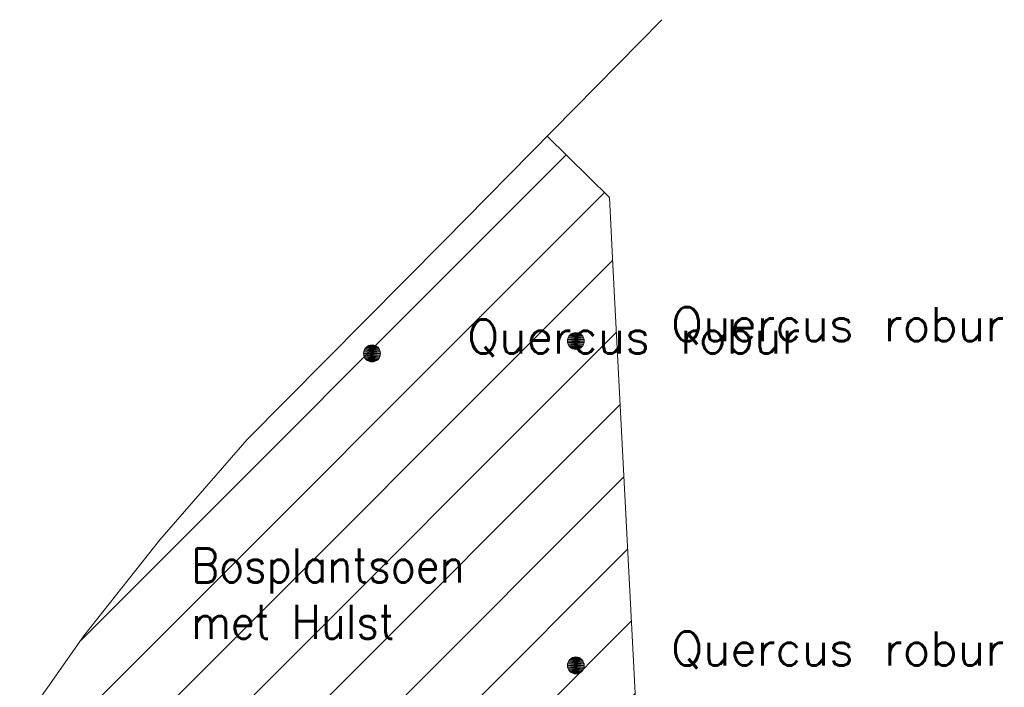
# Model space of a CAD drawing. Header units: metres. Extents: x 102852 to 106916, y 385458 to 392749.
# Tile 65 of 68: x 104608 to 104638, y 386380 to 386400. Entities that reach past the tile are written whole.
import ezdxf
from ezdxf.enums import TextEntityAlignment as Align

# ---------------------------------------------------------------- set-up
doc = ezdxf.new("R2010")
doc.units = ezdxf.units.M
for name, color, linetype, lineweight in [('0-BEPLANTING', 14, 'Continuous', 30), ('_alg-maatvoering', 7, 'Continuous', 0), ('B-WE-GR-STRUIK-G', 90, 'Continuous', 13), ('B-WE-IE-TERREINAFSCHEIDING_KUNSTMATIG_HEKWERK-G', 6, 'Continuous', 0), ('B-WE-VH-KANTVERHARDING-G', 60, 'Continuous', 13), ('Bomen', 84, 'Continuous', 0), ('Boomsoort', 10, 'Continuous', 0)]:
    doc.layers.add(name, color=color, linetype=linetype, lineweight=lineweight)
doc.styles.add('arial', font='arial.ttf')
doc.styles.add('Style-txt', font='txt.shx')

# ---------------------------------------------------------------- blocks, each defined once
blk = doc.blocks.new('MPOLYGON_551')
at = {"layer": 'Bomen', "flags": 128}
for points in [[(104618.766, 386390.235), (104618.728, 386390.204), (104619.082, 386390.204)], [(104618.809, 386390.258), (104618.766, 386390.235), (104619.044, 386390.235)], [(104618.766, 386390.235), (104619.044, 386390.235), (104619.082, 386390.204)], [(104618.856, 386390.272), (104618.809, 386390.258), (104619, 386390.258)], [(104618.809, 386390.258), (104619, 386390.258), (104619.044, 386390.235)], [(104618.905, 386390.277), (104618.856, 386390.272), (104618.954, 386390.272)], [(104618.856, 386390.272), (104618.954, 386390.272), (104619, 386390.258)], [(104618.66, 386390.076), (104618.655, 386390.027), (104619.155, 386390.027)], [(104618.655, 386390.027), (104618.66, 386389.978), (104619.15, 386389.978)], [(104618.655, 386390.027), (104619.155, 386390.027), (104619.15, 386389.978)], [(104618.674, 386390.123), (104618.66, 386390.076), (104619.15, 386390.076)], [(104618.66, 386390.076), (104619.15, 386390.076), (104619.155, 386390.027)], [(104618.66, 386389.978), (104618.674, 386389.931), (104619.136, 386389.931)], [(104618.66, 386389.978), (104619.15, 386389.978), (104619.136, 386389.931)], [(104618.697, 386390.166), (104618.674, 386390.123), (104619.136, 386390.123)], [(104618.674, 386390.123), (104619.136, 386390.123), (104619.15, 386390.076)], [(104618.674, 386389.931), (104618.697, 386389.888), (104619.113, 386389.888)], [(104618.674, 386389.931), (104619.136, 386389.931), (104619.113, 386389.888)], [(104618.728, 386390.204), (104618.697, 386390.166), (104619.113, 386390.166)], [(104618.697, 386390.166), (104619.113, 386390.166), (104619.136, 386390.123)], [(104618.728, 386390.204), (104619.082, 386390.204), (104619.113, 386390.166)], [(104618.697, 386389.888), (104618.728, 386389.85), (104619.082, 386389.85)], [(104618.697, 386389.888), (104619.113, 386389.888), (104619.082, 386389.85)], [(104618.728, 386389.85), (104618.766, 386389.819), (104619.044, 386389.819)], [(104618.728, 386389.85), (104619.082, 386389.85), (104619.044, 386389.819)], [(104618.766, 386389.819), (104618.809, 386389.796), (104619, 386389.796)], [(104618.766, 386389.819), (104619.044, 386389.819), (104619, 386389.796)], [(104618.809, 386389.796), (104618.856, 386389.782), (104618.954, 386389.782)], [(104618.809, 386389.796), (104619, 386389.796), (104618.954, 386389.782)], [(104618.856, 386389.782), (104618.954, 386389.782), (104618.905, 386389.777)]]:
    blk.add_lwpolyline(points, close=True, dxfattribs=at)
at = {"layer": 'Bomen', "color": 74, "true_color": 0x55aa00, "flags": 128}
for points in [[(104618.728, 386390.204), (104618.766, 386390.235)], [(104618.766, 386390.235), (104618.809, 386390.258)], [(104618.809, 386390.258), (104618.856, 386390.272)], [(104618.856, 386390.272), (104618.905, 386390.277)], [(104618.905, 386390.277), (104618.954, 386390.272)], [(104618.954, 386390.272), (104619, 386390.258)], [(104619, 386390.258), (104619.044, 386390.235)], [(104619.044, 386390.235), (104619.082, 386390.204)], [(104618.655, 386390.027), (104618.66, 386390.076)], [(104618.66, 386389.978), (104618.655, 386390.027)], [(104618.66, 386390.076), (104618.674, 386390.123)], [(104618.674, 386389.931), (104618.66, 386389.978)], [(104618.674, 386390.123), (104618.697, 386390.166)], [(104618.697, 386389.888), (104618.674, 386389.931)], [(104618.697, 386390.166), (104618.728, 386390.204)], [(104619.082, 386390.204), (104619.113, 386390.166)], [(104619.113, 386390.166), (104619.136, 386390.123)], [(104619.136, 386389.931), (104619.113, 386389.888)], [(104619.136, 386390.123), (104619.15, 386390.076)], [(104619.15, 386389.978), (104619.136, 386389.931)], [(104619.15, 386390.076), (104619.155, 386390.027)], [(104619.155, 386390.027), (104619.15, 386389.978)], [(104618.728, 386389.85), (104618.697, 386389.888)], [(104618.766, 386389.819), (104618.728, 386389.85)], [(104618.809, 386389.796), (104618.766, 386389.819)], [(104618.856, 386389.782), (104618.809, 386389.796)], [(104618.905, 386389.777), (104618.856, 386389.782)], [(104618.954, 386389.782), (104618.905, 386389.777)], [(104619, 386389.796), (104618.954, 386389.782)], [(104619.044, 386389.819), (104619, 386389.796)], [(104619.082, 386389.85), (104619.044, 386389.819)], [(104619.113, 386389.888), (104619.082, 386389.85)]]:
    blk.add_lwpolyline(points, dxfattribs=at)
at = {"layer": 'Bomen'}
for points in [[(104618.766, 386390.235), (104618.728, 386390.204), (104619.082, 386390.204)], [(104618.809, 386390.258), (104618.766, 386390.235), (104619.044, 386390.235)], [(104618.766, 386390.235), (104619.044, 386390.235), (104619.082, 386390.204)], [(104618.856, 386390.272), (104618.809, 386390.258), (104619, 386390.258)], [(104618.809, 386390.258), (104619, 386390.258), (104619.044, 386390.235)], [(104618.905, 386390.277), (104618.856, 386390.272), (104618.954, 386390.272)], [(104618.856, 386390.272), (104618.954, 386390.272), (104619, 386390.258)], [(104618.66, 386390.076), (104618.655, 386390.027), (104619.155, 386390.027)], [(104618.674, 386390.123), (104618.66, 386390.076), (104619.15, 386390.076)], [(104618.66, 386390.076), (104619.15, 386390.076), (104619.155, 386390.027)], [(104618.697, 386390.166), (104618.674, 386390.123), (104619.136, 386390.123)], [(104618.674, 386390.123), (104619.136, 386390.123), (104619.15, 386390.076)], [(104618.728, 386390.204), (104618.697, 386390.166), (104619.113, 386390.166)], [(104618.697, 386390.166), (104619.113, 386390.166), (104619.136, 386390.123)], [(104618.728, 386390.204), (104619.082, 386390.204), (104619.113, 386390.166)]]:
    blk.add_solid(points, dxfattribs=at)
at = {"layer": 'Bomen', "extrusion": (0, 0, -1)}
for points in [[(-104618.655, 386390.027), (-104618.66, 386389.978), (-104619.15, 386389.978)], [(-104618.655, 386390.027), (-104619.155, 386390.027), (-104619.15, 386389.978)], [(-104618.66, 386389.978), (-104618.674, 386389.931), (-104619.136, 386389.931)], [(-104618.66, 386389.978), (-104619.15, 386389.978), (-104619.136, 386389.931)], [(-104618.674, 386389.931), (-104618.697, 386389.888), (-104619.113, 386389.888)], [(-104618.674, 386389.931), (-104619.136, 386389.931), (-104619.113, 386389.888)], [(-104618.697, 386389.888), (-104618.728, 386389.85), (-104619.082, 386389.85)], [(-104618.697, 386389.888), (-104619.113, 386389.888), (-104619.082, 386389.85)], [(-104618.728, 386389.85), (-104618.766, 386389.819), (-104619.044, 386389.819)], [(-104618.728, 386389.85), (-104619.082, 386389.85), (-104619.044, 386389.819)], [(-104618.766, 386389.819), (-104618.809, 386389.796), (-104619, 386389.796)], [(-104618.766, 386389.819), (-104619.044, 386389.819), (-104619, 386389.796)], [(-104618.809, 386389.796), (-104618.856, 386389.782), (-104618.954, 386389.782)], [(-104618.809, 386389.796), (-104619, 386389.796), (-104618.954, 386389.782)], [(-104618.856, 386389.782), (-104618.954, 386389.782), (-104618.905, 386389.777)]]:
    blk.add_solid(points, dxfattribs=at)
blk = doc.blocks.new('MPOLYGON_570')
at = {"layer": 'Bomen', "flags": 128}
for points in [[(104624.723, 386390.533), (104624.7, 386390.49), (104625.162, 386390.49)], [(104624.754, 386390.571), (104624.723, 386390.533), (104625.138, 386390.533)], [(104624.723, 386390.533), (104625.138, 386390.533), (104625.162, 386390.49)], [(104624.792, 386390.602), (104624.754, 386390.571), (104625.107, 386390.571)], [(104624.754, 386390.571), (104625.107, 386390.571), (104625.138, 386390.533)], [(104624.835, 386390.625), (104624.792, 386390.602), (104625.069, 386390.602)], [(104624.792, 386390.602), (104625.069, 386390.602), (104625.107, 386390.571)], [(104624.882, 386390.639), (104624.835, 386390.625), (104625.026, 386390.625)], [(104624.835, 386390.625), (104625.026, 386390.625), (104625.069, 386390.602)], [(104624.931, 386390.644), (104624.882, 386390.639), (104624.979, 386390.639)], [(104624.882, 386390.639), (104624.979, 386390.639), (104625.026, 386390.625)], [(104624.685, 386390.443), (104624.681, 386390.394), (104625.181, 386390.394)], [(104624.681, 386390.394), (104624.685, 386390.346), (104625.176, 386390.346)], [(104624.681, 386390.394), (104625.181, 386390.394), (104625.176, 386390.346)], [(104624.7, 386390.49), (104624.685, 386390.443), (104625.176, 386390.443)], [(104624.685, 386390.443), (104625.176, 386390.443), (104625.181, 386390.394)], [(104624.685, 386390.346), (104624.7, 386390.299), (104625.162, 386390.299)], [(104624.685, 386390.346), (104625.176, 386390.346), (104625.162, 386390.299)], [(104624.7, 386390.49), (104625.162, 386390.49), (104625.176, 386390.443)], [(104624.7, 386390.299), (104624.723, 386390.255), (104625.138, 386390.255)], [(104624.7, 386390.299), (104625.162, 386390.299), (104625.138, 386390.255)], [(104624.723, 386390.255), (104624.754, 386390.218), (104625.107, 386390.218)], [(104624.723, 386390.255), (104625.138, 386390.255), (104625.107, 386390.218)], [(104624.754, 386390.218), (104624.792, 386390.186), (104625.069, 386390.186)], [(104624.754, 386390.218), (104625.107, 386390.218), (104625.069, 386390.186)], [(104624.792, 386390.186), (104624.835, 386390.163), (104625.026, 386390.163)], [(104624.792, 386390.186), (104625.069, 386390.186), (104625.026, 386390.163)], [(104624.835, 386390.163), (104624.882, 386390.149), (104624.979, 386390.149)], [(104624.835, 386390.163), (104625.026, 386390.163), (104624.979, 386390.149)], [(104624.882, 386390.149), (104624.979, 386390.149), (104624.931, 386390.144)]]:
    blk.add_lwpolyline(points, close=True, dxfattribs=at)
at = {"layer": 'Bomen', "color": 74, "true_color": 0x55aa00, "flags": 128}
for points in [[(104624.7, 386390.49), (104624.723, 386390.533)], [(104624.723, 386390.533), (104624.754, 386390.571)], [(104624.754, 386390.571), (104624.792, 386390.602)], [(104624.792, 386390.602), (104624.835, 386390.625)], [(104624.835, 386390.625), (104624.882, 386390.639)], [(104624.882, 386390.639), (104624.931, 386390.644)], [(104624.931, 386390.644), (104624.979, 386390.639)], [(104624.979, 386390.639), (104625.026, 386390.625)], [(104625.026, 386390.625), (104625.069, 386390.602)], [(104625.069, 386390.602), (104625.107, 386390.571)], [(104625.107, 386390.571), (104625.138, 386390.533)], [(104625.138, 386390.533), (104625.162, 386390.49)], [(104624.681, 386390.394), (104624.685, 386390.443)], [(104624.685, 386390.346), (104624.681, 386390.394)], [(104624.685, 386390.443), (104624.7, 386390.49)], [(104624.7, 386390.299), (104624.685, 386390.346)], [(104624.723, 386390.255), (104624.7, 386390.299)], [(104624.754, 386390.218), (104624.723, 386390.255)], [(104624.792, 386390.186), (104624.754, 386390.218)], [(104625.107, 386390.218), (104625.069, 386390.186)], [(104625.138, 386390.255), (104625.107, 386390.218)], [(104625.162, 386390.299), (104625.138, 386390.255)], [(104625.162, 386390.49), (104625.176, 386390.443)], [(104625.176, 386390.346), (104625.162, 386390.299)], [(104625.176, 386390.443), (104625.181, 386390.394)], [(104625.181, 386390.394), (104625.176, 386390.346)], [(104624.835, 386390.163), (104624.792, 386390.186)], [(104624.882, 386390.149), (104624.835, 386390.163)], [(104624.931, 386390.144), (104624.882, 386390.149)], [(104624.979, 386390.149), (104624.931, 386390.144)], [(104625.026, 386390.163), (104624.979, 386390.149)], [(104625.069, 386390.186), (104625.026, 386390.163)]]:
    blk.add_lwpolyline(points, dxfattribs=at)
at = {"layer": 'Bomen'}
for points in [[(104624.723, 386390.533), (104624.7, 386390.49), (104625.162, 386390.49)], [(104624.754, 386390.571), (104624.723, 386390.533), (104625.138, 386390.533)], [(104624.723, 386390.533), (104625.138, 386390.533), (104625.162, 386390.49)], [(104624.792, 386390.602), (104624.754, 386390.571), (104625.107, 386390.571)], [(104624.754, 386390.571), (104625.107, 386390.571), (104625.138, 386390.533)], [(104624.835, 386390.625), (104624.792, 386390.602), (104625.069, 386390.602)], [(104624.792, 386390.602), (104625.069, 386390.602), (104625.107, 386390.571)], [(104624.882, 386390.639), (104624.835, 386390.625), (104625.026, 386390.625)], [(104624.835, 386390.625), (104625.026, 386390.625), (104625.069, 386390.602)], [(104624.931, 386390.644), (104624.882, 386390.639), (104624.979, 386390.639)], [(104624.882, 386390.639), (104624.979, 386390.639), (104625.026, 386390.625)], [(104624.685, 386390.443), (104624.681, 386390.394), (104625.181, 386390.394)], [(104624.7, 386390.49), (104624.685, 386390.443), (104625.176, 386390.443)], [(104624.685, 386390.443), (104625.176, 386390.443), (104625.181, 386390.394)], [(104624.7, 386390.49), (104625.162, 386390.49), (104625.176, 386390.443)]]:
    blk.add_solid(points, dxfattribs=at)
at = {"layer": 'Bomen', "extrusion": (0, 0, -1)}
for points in [[(-104624.681, 386390.394), (-104624.685, 386390.346), (-104625.176, 386390.346)], [(-104624.681, 386390.394), (-104625.181, 386390.394), (-104625.176, 386390.346)], [(-104624.685, 386390.346), (-104624.7, 386390.299), (-104625.162, 386390.299)], [(-104624.685, 386390.346), (-104625.176, 386390.346), (-104625.162, 386390.299)], [(-104624.7, 386390.299), (-104624.723, 386390.255), (-104625.138, 386390.255)], [(-104624.7, 386390.299), (-104625.162, 386390.299), (-104625.138, 386390.255)], [(-104624.723, 386390.255), (-104624.754, 386390.218), (-104625.107, 386390.218)], [(-104624.723, 386390.255), (-104625.138, 386390.255), (-104625.107, 386390.218)], [(-104624.754, 386390.218), (-104624.792, 386390.186), (-104625.069, 386390.186)], [(-104624.754, 386390.218), (-104625.107, 386390.218), (-104625.069, 386390.186)], [(-104624.792, 386390.186), (-104624.835, 386390.163), (-104625.026, 386390.163)], [(-104624.792, 386390.186), (-104625.069, 386390.186), (-104625.026, 386390.163)], [(-104624.835, 386390.163), (-104624.882, 386390.149), (-104624.979, 386390.149)], [(-104624.835, 386390.163), (-104625.026, 386390.163), (-104624.979, 386390.149)], [(-104624.882, 386390.149), (-104624.979, 386390.149), (-104624.931, 386390.144)]]:
    blk.add_solid(points, dxfattribs=at)
blk = doc.blocks.new('MPOLYGON_572')
at = {"layer": 'Bomen', "flags": 128}
for points in [[(104624.701, 386380.899), (104624.687, 386380.852), (104625.178, 386380.852)], [(104624.725, 386380.942), (104624.701, 386380.899), (104625.163, 386380.899)], [(104624.701, 386380.899), (104625.163, 386380.899), (104625.178, 386380.852)], [(104624.756, 386380.98), (104624.725, 386380.942), (104625.14, 386380.942)], [(104624.725, 386380.942), (104625.14, 386380.942), (104625.163, 386380.899)], [(104624.793, 386381.011), (104624.756, 386380.98), (104625.109, 386380.98)], [(104624.756, 386380.98), (104625.109, 386380.98), (104625.14, 386380.942)], [(104624.837, 386381.034), (104624.793, 386381.011), (104625.071, 386381.011)], [(104624.793, 386381.011), (104625.071, 386381.011), (104625.109, 386380.98)], [(104624.884, 386381.048), (104624.837, 386381.034), (104625.028, 386381.034)], [(104624.837, 386381.034), (104625.028, 386381.034), (104625.071, 386381.011)], [(104624.932, 386381.053), (104624.884, 386381.048), (104624.981, 386381.048)], [(104624.884, 386381.048), (104624.981, 386381.048), (104625.028, 386381.034)], [(104624.687, 386380.852), (104624.682, 386380.803), (104625.182, 386380.803)], [(104624.682, 386380.803), (104624.687, 386380.754), (104625.178, 386380.754)], [(104624.682, 386380.803), (104625.182, 386380.803), (104625.178, 386380.754)], [(104624.687, 386380.852), (104625.178, 386380.852), (104625.182, 386380.803)], [(104624.687, 386380.754), (104624.701, 386380.707), (104625.163, 386380.707)], [(104624.687, 386380.754), (104625.178, 386380.754), (104625.163, 386380.707)], [(104624.701, 386380.707), (104624.725, 386380.664), (104625.14, 386380.664)], [(104624.701, 386380.707), (104625.163, 386380.707), (104625.14, 386380.664)], [(104624.725, 386380.664), (104624.756, 386380.626), (104625.109, 386380.626)], [(104624.725, 386380.664), (104625.14, 386380.664), (104625.109, 386380.626)], [(104624.756, 386380.626), (104624.793, 386380.595), (104625.071, 386380.595)], [(104624.756, 386380.626), (104625.109, 386380.626), (104625.071, 386380.595)], [(104624.793, 386380.595), (104624.837, 386380.572), (104625.028, 386380.572)], [(104624.793, 386380.595), (104625.071, 386380.595), (104625.028, 386380.572)], [(104624.837, 386380.572), (104624.884, 386380.558), (104624.981, 386380.558)], [(104624.837, 386380.572), (104625.028, 386380.572), (104624.981, 386380.558)], [(104624.884, 386380.558), (104624.981, 386380.558), (104624.932, 386380.553)]]:
    blk.add_lwpolyline(points, close=True, dxfattribs=at)
at = {"layer": 'Bomen', "color": 74, "true_color": 0x55aa00, "flags": 128}
for points in [[(104624.687, 386380.852), (104624.701, 386380.899)], [(104624.701, 386380.899), (104624.725, 386380.942)], [(104624.725, 386380.942), (104624.756, 386380.98)], [(104624.756, 386380.98), (104624.793, 386381.011)], [(104624.793, 386381.011), (104624.837, 386381.034)], [(104624.837, 386381.034), (104624.884, 386381.048)], [(104624.884, 386381.048), (104624.932, 386381.053)], [(104624.932, 386381.053), (104624.981, 386381.048)], [(104624.981, 386381.048), (104625.028, 386381.034)], [(104625.028, 386381.034), (104625.071, 386381.011)], [(104625.071, 386381.011), (104625.109, 386380.98)], [(104625.109, 386380.98), (104625.14, 386380.942)], [(104625.14, 386380.942), (104625.163, 386380.899)], [(104625.163, 386380.899), (104625.178, 386380.852)], [(104624.682, 386380.803), (104624.687, 386380.852)], [(104624.687, 386380.754), (104624.682, 386380.803)], [(104624.701, 386380.707), (104624.687, 386380.754)], [(104624.725, 386380.664), (104624.701, 386380.707)], [(104624.756, 386380.626), (104624.725, 386380.664)], [(104624.793, 386380.595), (104624.756, 386380.626)], [(104625.109, 386380.626), (104625.071, 386380.595)], [(104625.14, 386380.664), (104625.109, 386380.626)], [(104625.163, 386380.707), (104625.14, 386380.664)], [(104625.178, 386380.754), (104625.163, 386380.707)], [(104625.178, 386380.852), (104625.182, 386380.803)], [(104625.182, 386380.803), (104625.178, 386380.754)], [(104624.837, 386380.572), (104624.793, 386380.595)], [(104624.884, 386380.558), (104624.837, 386380.572)], [(104624.932, 386380.553), (104624.884, 386380.558)], [(104624.981, 386380.558), (104624.932, 386380.553)], [(104625.028, 386380.572), (104624.981, 386380.558)], [(104625.071, 386380.595), (104625.028, 386380.572)]]:
    blk.add_lwpolyline(points, dxfattribs=at)
at = {"layer": 'Bomen'}
for points in [[(104624.701, 386380.899), (104624.687, 386380.852), (104625.178, 386380.852)], [(104624.725, 386380.942), (104624.701, 386380.899), (104625.163, 386380.899)], [(104624.701, 386380.899), (104625.163, 386380.899), (104625.178, 386380.852)], [(104624.756, 386380.98), (104624.725, 386380.942), (104625.14, 386380.942)], [(104624.725, 386380.942), (104625.14, 386380.942), (104625.163, 386380.899)], [(104624.793, 386381.011), (104624.756, 386380.98), (104625.109, 386380.98)], [(104624.756, 386380.98), (104625.109, 386380.98), (104625.14, 386380.942)], [(104624.837, 386381.034), (104624.793, 386381.011), (104625.071, 386381.011)], [(104624.793, 386381.011), (104625.071, 386381.011), (104625.109, 386380.98)], [(104624.884, 386381.048), (104624.837, 386381.034), (104625.028, 386381.034)], [(104624.837, 386381.034), (104625.028, 386381.034), (104625.071, 386381.011)], [(104624.932, 386381.053), (104624.884, 386381.048), (104624.981, 386381.048)], [(104624.884, 386381.048), (104624.981, 386381.048), (104625.028, 386381.034)], [(104624.687, 386380.852), (104624.682, 386380.803), (104625.182, 386380.803)], [(104624.687, 386380.852), (104625.178, 386380.852), (104625.182, 386380.803)]]:
    blk.add_solid(points, dxfattribs=at)
at = {"layer": 'Bomen', "extrusion": (0, 0, -1)}
for points in [[(-104624.682, 386380.803), (-104624.687, 386380.754), (-104625.178, 386380.754)], [(-104624.682, 386380.803), (-104625.182, 386380.803), (-104625.178, 386380.754)], [(-104624.687, 386380.754), (-104624.701, 386380.707), (-104625.163, 386380.707)], [(-104624.687, 386380.754), (-104625.178, 386380.754), (-104625.163, 386380.707)], [(-104624.701, 386380.707), (-104624.725, 386380.664), (-104625.14, 386380.664)], [(-104624.701, 386380.707), (-104625.163, 386380.707), (-104625.14, 386380.664)], [(-104624.725, 386380.664), (-104624.756, 386380.626), (-104625.109, 386380.626)], [(-104624.725, 386380.664), (-104625.14, 386380.664), (-104625.109, 386380.626)], [(-104624.756, 386380.626), (-104624.793, 386380.595), (-104625.071, 386380.595)], [(-104624.756, 386380.626), (-104625.109, 386380.626), (-104625.071, 386380.595)], [(-104624.793, 386380.595), (-104624.837, 386380.572), (-104625.028, 386380.572)], [(-104624.793, 386380.595), (-104625.071, 386380.595), (-104625.028, 386380.572)], [(-104624.837, 386380.572), (-104624.884, 386380.558), (-104624.981, 386380.558)], [(-104624.837, 386380.572), (-104625.028, 386380.572), (-104624.981, 386380.558)], [(-104624.884, 386380.558), (-104624.981, 386380.558), (-104624.932, 386380.553)]]:
    blk.add_solid(points, dxfattribs=at)

msp = doc.modelspace()

# ---------------------------------------------------------------- hatches: boundary and pattern name
at = {"layer": '0-BEPLANTING', "ltscale": 0.2}
h = msp.add_hatch(dxfattribs=at)
h.set_pattern_fill('ANSI31', color=256, scale=0.1, pattern_type=2)
h.set_pattern_definition([(45, (0, 0), (-1.122532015, 1.122532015), [])])
h.paths.add_polyline_path([(104626.032, 386392.445), (104625.923, 386394.639), (104624.084, 386396.45), (104621.025, 386393.345), (104615.214, 386387.48), (104612.633, 386384.52), (104610.383, 386381.673), (104608.648, 386379.203), (104608.57, 386379.057), (104608.531, 386378.945), (104608.506, 386378.84), (104608.488, 386378.736), (104608.486, 386378.57), (104608.511, 386378.406), (104609.118, 386375.291), (104609.209, 386374.687), (104610.491, 386367.902), (104618.205, 386369.339), (104627.156, 386370.893)])

# ---------------------------------------------------------------- linework, layer by layer
at = {"layer": 'B-WE-GR-STRUIK-G', "ltscale": 0.2, "flags": 128}
msp.add_lwpolyline([(104625.923, 386394.639), (104624.084, 386396.45)], dxfattribs=at)
at = {"layer": 'B-WE-IE-TERREINAFSCHEIDING_KUNSTMATIG_HEKWERK-G', "flags": 128}
msp.add_lwpolyline([(104627.155, 386370.92), (104626.032, 386392.445), (104625.923, 386394.639)], dxfattribs=at)
at = {"layer": 'B-WE-VH-KANTVERHARDING-G', "flags": 128}
msp.add_lwpolyline([(104627.477, 386399.894), (104621.025, 386393.345), (104615.214, 386387.48), (104612.633, 386384.52), (104610.383, 386381.673), (104608.648, 386379.203), (104608.57, 386379.057), (104608.516, 386378.9), (104608.488, 386378.736), (104608.486, 386378.57), (104608.511, 386378.406), (104609.118, 386375.291), (104609.209, 386374.687), (104610.491, 386367.902), (104618.205, 386369.339), (104627.307, 386370.919)], dxfattribs=at)

# ---------------------------------------------------------------- block references
at = {"layer": 'Bomen', "rotation": 360}
for name in ['MPOLYGON_570', 'MPOLYGON_551', 'MPOLYGON_572']:
    msp.add_blockref(name, (0, 0, 0.134), dxfattribs=at)

# ---------------------------------------------------------------- texts
at = {"layer": '_alg-maatvoering', "insert": (104613.562, 386384.259), "char_height": 1, "attachment_point": 1, "style": 'arial'}
msp.add_mtext('\\FSTANDARD;Bosplantsoen\\Pmet Hulst', dxfattribs=at)
at = {"layer": 'Boomsoort', "color": 7, "style": 'Style-txt'}
for p in [(104637.597, 386390.394, 0.134), (104631.571, 386390.027, 0.134), (104637.599, 386380.803, 0.134)]:
    msp.add_text('Quercus robur', height=1, dxfattribs=at).set_placement(p, align=Align.RIGHT)

doc.saveas('drawing.dxf')
